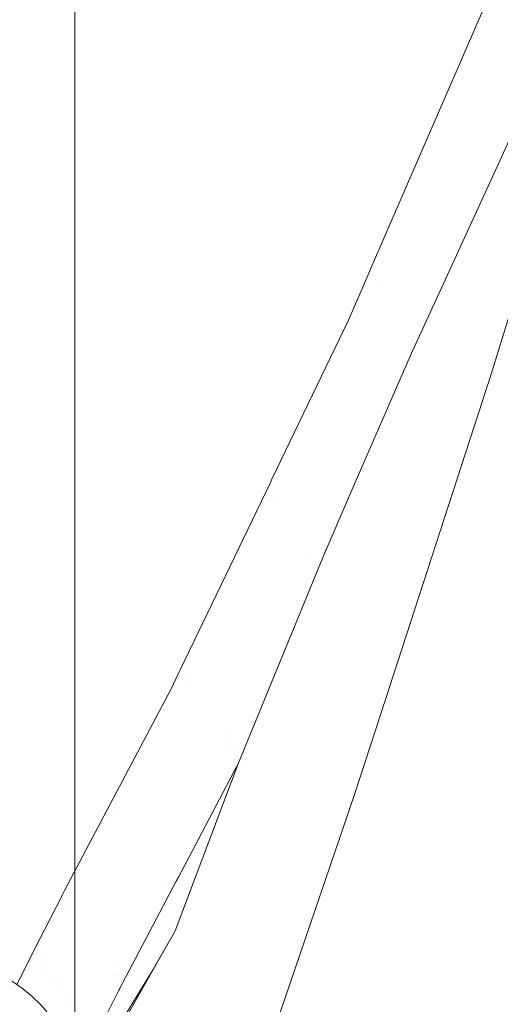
# Model space of a CAD drawing. Header units: millimetres. Extents: x -174 to 174, y -184 to 184.
# Tile 6 of 35: x -83 to -68, y -104 to -74. Entities that reach past the tile are written whole.
import ezdxf

# ---------------------------------------------------------------- set-up
doc = ezdxf.new("R2010")
doc.units = ezdxf.units.MM
doc.header["$LTSCALE"] = 5.08
doc.layers.add('Lighting-LED', color=7, linetype='Continuous', lineweight=5, true_color=0x000000)

# ---------------------------------------------------------------- blocks, each defined once
blk = doc.blocks.new('Group-1')
at = {"layer": 'Lighting-LED', "color": 18, "linetype": 'Continuous', "lineweight": 5}
for points, invisible_edges in [([(-5176.765, -730.007, -345.921), (-5176.739, -621.733, -346.052), (-5176.79, -836.445, -346.052)], 9), ([(-5014.177, -836.446, -346.052), (-5176.79, -836.445, -346.052), (-5176.739, -621.733, -346.052)], 9), ([(-5176.739, -621.733, -346.052), (-5014.229, -621.72, -346.052), (-5014.177, -836.446, -346.052)], 9), ([(-5176.844, -836.116, -346.051), (-5199.976, -730.007, -345.921), (-5176.765, -730.007, -345.921)], 9), ([(-5176.844, -836.116, -346.051), (-5199.777, -744.235, -345.938), (-5199.976, -730.007, -345.921)], 9), ([(-5176.765, -730.007, -345.921), (-5176.79, -836.423, -346.052), (-5176.844, -836.116, -346.051)], 10), ([(-5176.79, -836.445, -346.052), (-5176.79, -836.428, -346.052), (-5176.79, -836.423, -346.052), (-5176.765, -730.007, -345.921)], 8), ([(-5199.745, -746.547, -345.941), (-5199.777, -744.235, -345.938), (-5176.844, -836.116, -346.051), (-5176.922, -835.812, -346.051)], 10), ([(-5199.745, -746.547, -345.941), (-5176.922, -835.812, -346.051), (-5176.956, -835.711, -346.051)], 9), ([(-5176.956, -835.711, -346.051), (-5177.003, -835.57, -346.051), (-5199.745, -746.547, -345.941)], 10), ([(-5177.003, -835.57, -346.051), (-5198.28, -775.844, -345.977), (-5199.745, -746.547, -345.941)], 9), ([(-5177.003, -835.57, -346.051), (-5197.548, -783.811, -345.987), (-5198.28, -775.844, -345.977)], 9), ([(-5197.548, -783.811, -345.987), (-5177.436, -834.724, -346.05), (-5177.523, -834.605, -346.049)], 9), ([(-5177.523, -834.605, -346.049), (-5177.621, -834.471, -346.049), (-5197.548, -783.811, -345.987)], 10), ([(-5177.621, -834.471, -346.049), (-5177.674, -834.405, -346.049), (-5197.548, -783.811, -345.987)], 10), ([(-5177.674, -834.405, -346.049), (-5177.838, -834.222, -346.049), (-5197.548, -783.811, -345.987)], 10), ([(-5197.548, -783.811, -345.987), (-5177.271, -834.991, -346.05), (-5177.383, -834.81, -346.05)], 9), ([(-5177.383, -834.81, -346.05), (-5177.436, -834.724, -346.05), (-5197.548, -783.811, -345.987)], 10), ([(-5197.548, -783.811, -345.987), (-5177.126, -835.273, -346.05), (-5177.14, -835.246, -346.05)], 9), ([(-5196.101, -799.564, -346.006), (-5197.548, -783.811, -345.987), (-5177.887, -834.168, -346.049), (-5178.014, -834.047, -346.049)], 10), ([(-5177.14, -835.246, -346.05), (-5177.271, -834.991, -346.05), (-5197.548, -783.811, -345.987)], 10), ([(-5177.003, -835.57, -346.051), (-5177.126, -835.273, -346.05), (-5197.548, -783.811, -345.987)], 10), ([(-5177.838, -834.222, -346.049), (-5177.887, -834.168, -346.049), (-5197.548, -783.811, -345.987)], 10), ([(-5196.101, -799.564, -346.006), (-5178.116, -833.951, -346.049), (-5178.197, -833.884, -346.049)], 9), ([(-5178.197, -833.884, -346.049), (-5178.359, -833.753, -346.048), (-5196.101, -799.564, -346.006)], 10), ([(-5178.359, -833.753, -346.048), (-5193.019, -823.277, -346.036), (-5196.101, -799.564, -346.006)], 11), ([(-5178.014, -834.047, -346.049), (-5178.116, -833.951, -346.049), (-5196.101, -799.564, -346.006)], 10), ([(-5181.456, -802.884, -162.742), (-5181.478, -802.935, -162.943), (-5167.806, -811.908, -162.31)], 10), ([(-5181.456, -802.884, -162.742), (-5167.806, -811.908, -162.31), (-5164.152, -803.478, -128.946)], 9), ([(-5167.883, -812.085, -163.013), (-5181.478, -802.935, -162.943), (-5182.155, -804.499, -169.122)], 9), ([(-5167.883, -812.085, -163.013), (-5167.806, -811.908, -162.31), (-5181.478, -802.935, -162.943)], 10), ([(-5163.977, -803.942, -128.846), (-5164.152, -803.478, -128.946), (-5167.806, -811.908, -162.31)], 9), ([(-5167.806, -811.908, -162.31), (-5167.702, -812.334, -162.972), (-5163.977, -803.942, -128.846)], 11), ([(-5163.977, -803.942, -128.846), (-5167.702, -812.334, -162.972), (-5167.583, -812.507, -162.943)], 11), ([(-5167.583, -812.507, -162.943), (-5163.909, -804.133, -128.805), (-5163.977, -803.942, -128.846)], 11), ([(-5163.909, -804.133, -128.805), (-5167.583, -812.507, -162.943), (-5167.398, -812.668, -162.926), (-5163.723, -804.293, -128.784)], 15), ([(-5163.723, -804.293, -128.784), (-5167.398, -812.668, -162.926), (-5167.221, -812.841, -162.905), (-5163.546, -804.465, -128.758)], 15), ([(-5168.525, -813.567, -168.877), (-5182.155, -804.499, -169.122), (-5184.473, -809.321, -195.617)], 9), ([(-5182.155, -804.499, -169.122), (-5168.525, -813.567, -168.877), (-5167.883, -812.085, -163.013)], 9), ([(-5163.546, -804.465, -128.758), (-5167.221, -812.841, -162.905), (-5167.056, -813.024, -162.88), (-5163.381, -804.647, -128.729)], 15), ([(-5163.381, -804.647, -128.729), (-5167.056, -813.024, -162.88), (-5166.903, -813.217, -162.853), (-5163.226, -804.838, -128.696)], 15), ([(-5163.226, -804.838, -128.696), (-5166.903, -813.217, -162.853), (-5166.761, -813.419, -162.821), (-5163.084, -805.039, -128.659)], 15), ([(-5163.084, -805.039, -128.659), (-5166.761, -813.419, -162.821), (-5166.632, -813.629, -162.787), (-5162.954, -805.247, -128.618)], 15), ([(-5162.954, -805.247, -128.618), (-5166.632, -813.629, -162.787), (-5166.515, -813.848, -162.75), (-5162.837, -805.464, -128.574)], 15), ([(-5162.837, -805.464, -128.574), (-5166.515, -813.848, -162.75), (-5166.392, -814.059, -162.716)], 11), ([(-5166.392, -814.059, -162.716), (-5162.704, -805.664, -128.535), (-5162.837, -805.464, -128.574)], 11), ([(-5162.704, -805.664, -128.535), (-5166.392, -814.059, -162.716), (-5162.908, -806.462, -131.203)], 9), ([(-5162.908, -806.462, -131.203), (-5166.392, -814.059, -162.716), (-5164.218, -815.201, -142.057)], 10), ([(-5164.218, -815.201, -142.057), (-5163.29, -812.202, -134.388), (-5162.908, -806.462, -131.203)], 10), ([(-5170.884, -818.473, -195.884), (-5184.488, -809.351, -195.78), (-5187.238, -815.072, -227.215)], 9), ([(-5184.473, -809.321, -195.617), (-5184.488, -809.351, -195.78), (-5170.835, -818.369, -195.316)], 10), ([(-5170.884, -818.473, -195.884), (-5170.835, -818.369, -195.316), (-5184.488, -809.351, -195.78)], 10), ([(-5184.473, -809.321, -195.617), (-5170.835, -818.369, -195.316), (-5168.525, -813.567, -168.877)], 9), ([(-5167.702, -812.334, -162.972), (-5167.883, -812.085, -163.013), (-5168.525, -813.567, -168.877)], 9), ([(-5167.806, -811.908, -162.31), (-5167.883, -812.085, -163.013), (-5167.702, -812.334, -162.972)], 10), ([(-5170.764, -819.07, -195.786), (-5167.702, -812.334, -162.972), (-5168.525, -813.567, -168.877)], 11), ([(-5167.583, -812.507, -162.943), (-5167.702, -812.334, -162.972), (-5170.764, -819.07, -195.786)], 11), ([(-5154.196, -816.325, -134.3), (-5163.29, -812.202, -134.388), (-5164.218, -815.201, -142.057)], 9), ([(-5170.764, -819.07, -195.786), (-5170.727, -819.268, -195.753), (-5167.583, -812.507, -162.943)], 11), ([(-5170.543, -819.43, -195.739), (-5167.398, -812.668, -162.926), (-5167.583, -812.507, -162.943), (-5170.727, -819.268, -195.753)], 15), ([(-5170.367, -819.604, -195.722), (-5167.221, -812.841, -162.905), (-5167.398, -812.668, -162.926), (-5170.543, -819.43, -195.739)], 15), ([(-5170.202, -819.788, -195.703), (-5167.056, -813.024, -162.88), (-5167.221, -812.841, -162.905), (-5170.367, -819.604, -195.722)], 15), ([(-5170.049, -819.982, -195.68), (-5166.903, -813.217, -162.853), (-5167.056, -813.024, -162.88), (-5170.202, -819.788, -195.703)], 15), ([(-5169.908, -820.185, -195.655), (-5166.761, -813.419, -162.821), (-5166.903, -813.217, -162.853), (-5170.049, -819.982, -195.68)], 15), ([(-5168.525, -813.567, -168.877), (-5170.835, -818.369, -195.316), (-5170.764, -819.07, -195.786)], 10), ([(-5169.779, -820.396, -195.627), (-5166.632, -813.629, -162.787), (-5166.761, -813.419, -162.821), (-5169.908, -820.185, -195.655)], 15), ([(-5169.664, -820.616, -195.597), (-5166.515, -813.848, -162.75), (-5166.632, -813.629, -162.787), (-5169.779, -820.396, -195.627)], 15), ([(-5166.392, -814.059, -162.716), (-5166.515, -813.848, -162.75), (-5169.664, -820.616, -195.597)], 11), ([(-5169.664, -820.616, -195.597), (-5169.553, -820.834, -195.566), (-5166.392, -814.059, -162.716)], 11), ([(-5166.592, -814.494, -164.52), (-5166.392, -814.059, -162.716), (-5169.553, -820.834, -195.566)], 10), ([(-5166.392, -814.059, -162.716), (-5167.548, -825.454, -174.956), (-5164.218, -815.201, -142.057)], 9), ([(-5166.392, -814.059, -162.716), (-5166.592, -814.494, -164.52), (-5167.548, -825.454, -174.956)], 10), ([(-5169.553, -820.834, -195.566), (-5168.3, -818.421, -182.793), (-5166.592, -814.494, -164.52)], 9), ([(-5167.548, -825.454, -174.956), (-5166.592, -814.494, -164.52), (-5168.3, -818.421, -182.793)], 9), ([(-5187.238, -815.072, -227.215), (-5187.249, -815.094, -227.34), (-5173.605, -824.129, -227.025)], 10), ([(-5187.238, -815.072, -227.215), (-5173.605, -824.129, -227.025), (-5170.884, -818.473, -195.884)], 9), ([(-5173.643, -824.209, -227.462), (-5187.249, -815.094, -227.34), (-5187.501, -815.62, -230.229)], 9), ([(-5173.643, -824.209, -227.462), (-5173.605, -824.129, -227.025), (-5187.249, -815.094, -227.34)], 10), ([(-5164.218, -815.201, -142.057), (-5167.548, -825.454, -174.956), (-5159.224, -829.201, -174.884)], 10), ([(-5159.224, -829.201, -174.884), (-5154.196, -816.325, -134.3), (-5164.218, -815.201, -142.057)], 11), ([(-5173.879, -824.699, -230.161), (-5187.501, -815.62, -230.229), (-5189.139, -818.72, -258.027)], 9), ([(-5187.501, -815.62, -230.229), (-5173.879, -824.699, -230.161), (-5173.643, -824.209, -227.462)], 9), ([(-5170.764, -819.07, -195.786), (-5170.884, -818.473, -195.884), (-5173.605, -824.129, -227.025)], 9), ([(-5170.835, -818.369, -195.316), (-5170.884, -818.473, -195.884), (-5170.764, -819.07, -195.786)], 10), ([(-5169.154, -820.382, -191.918), (-5168.3, -818.421, -182.793), (-5169.553, -820.834, -195.566)], 10), ([(-5168.341, -827.895, -182.79), (-5168.3, -818.421, -182.793), (-5169.154, -820.382, -191.918)], 9), ([(-5168.3, -818.421, -182.793), (-5168.341, -827.895, -182.79), (-5167.548, -825.454, -174.956)], 9), ([(-5175.53, -827.824, -258.238), (-5189.139, -818.72, -258.027), (-5190.719, -821.712, -284.853)], 9), ([(-5189.139, -818.72, -258.027), (-5175.53, -827.824, -258.238), (-5173.879, -824.699, -230.161)], 9), ([(-5173.605, -824.129, -227.025), (-5173.472, -824.395, -227.445), (-5170.764, -819.07, -195.786)], 11), ([(-5170.764, -819.07, -195.786), (-5173.472, -824.395, -227.445), (-5173.333, -824.558, -227.43)], 11), ([(-5173.333, -824.558, -227.43), (-5170.727, -819.268, -195.753), (-5170.764, -819.07, -195.786)], 11), ([(-5170.727, -819.268, -195.753), (-5173.333, -824.558, -227.43), (-5173.148, -824.72, -227.42), (-5170.543, -819.43, -195.739)], 15), ([(-5170.543, -819.43, -195.739), (-5173.148, -824.72, -227.42), (-5172.973, -824.895, -227.407), (-5170.367, -819.604, -195.722)], 15), ([(-5170.367, -819.604, -195.722), (-5172.973, -824.895, -227.407), (-5172.809, -825.079, -227.392), (-5170.202, -819.788, -195.703)], 15), ([(-5170.202, -819.788, -195.703), (-5172.809, -825.079, -227.392), (-5172.656, -825.274, -227.375), (-5170.049, -819.982, -195.68)], 15), ([(-5170.049, -819.982, -195.68), (-5172.656, -825.274, -227.375), (-5172.515, -825.478, -227.355), (-5169.908, -820.185, -195.655)], 15), ([(-5169.908, -820.185, -195.655), (-5172.515, -825.478, -227.355), (-5172.387, -825.691, -227.333), (-5169.779, -820.396, -195.627)], 15), ([(-5169.779, -820.396, -195.627), (-5172.387, -825.691, -227.333), (-5172.272, -825.912, -227.309), (-5169.664, -820.616, -195.597)], 15), ([(-5169.553, -820.834, -195.566), (-5169.201, -820.497, -192.521), (-5169.154, -820.382, -191.918)], 9), ([(-5168.341, -827.895, -182.79), (-5169.154, -820.382, -191.918), (-5169.201, -820.497, -192.521)], 9), ([(-5169.553, -820.834, -195.566), (-5169.664, -820.616, -195.597), (-5172.272, -825.912, -227.309)], 11), ([(-5169.553, -820.834, -195.566), (-5169.454, -821.042, -195.536), (-5169.201, -820.497, -192.521)], 11), ([(-5169.201, -820.497, -192.521), (-5169.454, -821.042, -195.536), (-5169.437, -821.073, -195.532)], 3), ([(-5169.201, -820.497, -192.521), (-5169.437, -821.073, -195.532), (-5168.341, -827.895, -182.79)], 10), ([(-5172.272, -825.912, -227.309), (-5172.171, -826.138, -227.283), (-5169.553, -820.834, -195.566)], 11), ([(-5169.454, -821.042, -195.536), (-5169.553, -820.834, -195.566), (-5172.171, -826.138, -227.283)], 11), ([(-5172.171, -826.138, -227.283), (-5172.084, -826.373, -227.255), (-5169.454, -821.042, -195.536)], 11), ([(-5169.454, -821.042, -195.536), (-5172.084, -826.373, -227.255), (-5170.106, -822.7, -204.048)], 11), ([(-5170.106, -822.7, -204.048), (-5169.437, -821.073, -195.532), (-5169.454, -821.042, -195.536)], 10), ([(-5168.341, -827.895, -182.79), (-5169.437, -821.073, -195.532), (-5170.106, -822.7, -204.048)], 9), ([(-5177.173, -830.941, -288.179), (-5190.796, -821.862, -288.095), (-5191.495, -823.235, -317.616)], 9), ([(-5190.795, -821.86, -288.034), (-5190.796, -821.862, -288.095), (-5177.169, -830.931, -287.969)], 10), ([(-5177.173, -830.941, -288.179), (-5177.169, -830.931, -287.969), (-5190.796, -821.862, -288.095)], 10), ([(-5177.095, -830.786, -284.85), (-5190.719, -821.712, -284.853), (-5190.795, -821.86, -288.034)], 9), ([(-5190.795, -821.86, -288.034), (-5177.169, -830.931, -287.969), (-5177.095, -830.786, -284.85)], 9), ([(-5190.719, -821.712, -284.853), (-5177.095, -830.786, -284.85), (-5175.53, -827.824, -258.238)], 9), ([(-5172.084, -826.373, -227.255), (-5172.015, -826.607, -227.225), (-5170.106, -822.7, -204.048)], 11), ([(-5170.987, -824.848, -215.285), (-5170.106, -822.7, -204.048), (-5172.015, -826.607, -227.225)], 10), ([(-5171.074, -835.877, -216.39), (-5170.106, -822.7, -204.048), (-5170.987, -824.848, -215.285)], 9), ([(-5170.106, -822.7, -204.048), (-5171.074, -835.877, -216.39), (-5168.341, -827.895, -182.79)], 9), ([(-5192.994, -823.385, -346.036), (-5193.019, -823.277, -346.036), (-5178.365, -833.749, -346.048), (-5178.539, -833.626, -346.048)], 10), ([(-5178.359, -833.753, -346.048), (-5178.365, -833.749, -346.048), (-5193.019, -823.277, -346.036)], 10), ([(-5177.869, -832.308, -317.658), (-5191.495, -823.235, -317.616), (-5192.167, -824.557, -346.037)], 9), ([(-5191.495, -823.235, -317.616), (-5177.869, -832.308, -317.658), (-5177.173, -830.941, -288.179)], 9), ([(-5173.472, -824.395, -227.445), (-5173.643, -824.209, -227.462), (-5173.879, -824.699, -230.161)], 9), ([(-5173.605, -824.129, -227.025), (-5173.643, -824.209, -227.462), (-5173.472, -824.395, -227.445)], 10), ([(-5192.167, -824.557, -346.037), (-5178.539, -833.626, -346.048), (-5177.869, -832.308, -317.658)], 8), ([(-5175.427, -828.323, -258.188), (-5173.472, -824.395, -227.445), (-5173.879, -824.699, -230.161)], 11), ([(-5173.333, -824.558, -227.43), (-5173.472, -824.395, -227.445), (-5175.427, -828.323, -258.188)], 11), ([(-5175.427, -828.323, -258.188), (-5175.39, -828.519, -258.169), (-5173.333, -824.558, -227.43)], 11), ([(-5175.205, -828.682, -258.162), (-5173.148, -824.72, -227.42), (-5173.333, -824.558, -227.43), (-5175.39, -828.519, -258.169)], 15), ([(-5173.879, -824.699, -230.161), (-5175.53, -827.824, -258.238), (-5175.427, -828.323, -258.188)], 10), ([(-5175.03, -828.857, -258.153), (-5172.973, -824.895, -227.407), (-5173.148, -824.72, -227.42), (-5175.205, -828.682, -258.162)], 15), ([(-5172.015, -826.607, -227.225), (-5171.953, -826.841, -227.195), (-5170.987, -824.848, -215.285)], 11), ([(-5171.857, -826.966, -226.368), (-5170.987, -824.848, -215.285), (-5171.953, -826.841, -227.195)], 10), ([(-5171.074, -835.877, -216.39), (-5170.987, -824.848, -215.285), (-5171.857, -826.966, -226.368)], 9), ([(-5174.866, -829.042, -258.142), (-5172.809, -825.079, -227.392), (-5172.973, -824.895, -227.407), (-5175.03, -828.857, -258.153)], 15), ([(-5174.713, -829.238, -258.129), (-5172.656, -825.274, -227.375), (-5172.809, -825.079, -227.392), (-5174.866, -829.042, -258.142)], 15), ([(-5174.573, -829.443, -258.115), (-5172.515, -825.478, -227.355), (-5172.656, -825.274, -227.375), (-5174.713, -829.238, -258.129)], 15), ([(-5174.445, -829.656, -258.099), (-5172.387, -825.691, -227.333), (-5172.515, -825.478, -227.355), (-5174.573, -829.443, -258.115)], 15), ([(-5159.224, -829.201, -174.884), (-5167.548, -825.454, -174.956), (-5168.341, -827.895, -182.79)], 9), ([(-5174.331, -829.878, -258.081), (-5172.272, -825.912, -227.309), (-5172.387, -825.691, -227.333), (-5174.445, -829.656, -258.099)], 15), ([(-5174.231, -830.105, -258.062), (-5172.171, -826.138, -227.283), (-5172.272, -825.912, -227.309), (-5174.331, -829.878, -258.081)], 15), ([(-5174.144, -830.341, -258.041), (-5172.084, -826.373, -227.255), (-5172.171, -826.138, -227.283), (-5174.231, -830.105, -258.062)], 15), ([(-5172.084, -826.373, -227.255), (-5174.144, -830.341, -258.041), (-5174.073, -830.579, -258.019)], 11), ([(-5174.073, -830.579, -258.019), (-5172.015, -826.607, -227.225), (-5172.084, -826.373, -227.255)], 11), ([(-5172.015, -826.607, -227.225), (-5174.073, -830.579, -258.019), (-5173.726, -830.511, -258.047)], 11), ([(-5173.726, -830.511, -258.047), (-5171.953, -826.841, -227.195), (-5172.015, -826.607, -227.225)], 11), ([(-5173.762, -832.005, -256.732), (-5171.857, -826.966, -226.368), (-5171.904, -827.055, -227.167)], 8), ([(-5171.666, -837.607, -223.672), (-5171.857, -826.966, -226.368), (-5173.762, -832.005, -256.732)], 9), ([(-5171.953, -826.841, -227.195), (-5173.726, -830.511, -258.047), (-5173.66, -830.384, -256.92)], 9), ([(-5173.66, -830.384, -256.92), (-5171.904, -827.055, -227.167), (-5171.953, -826.841, -227.195)], 10), ([(-5171.953, -826.841, -227.195), (-5171.904, -827.055, -227.167), (-5171.857, -826.966, -226.368)], 9), ([(-5171.857, -826.966, -226.368), (-5171.666, -837.607, -223.672), (-5171.074, -835.877, -216.39)], 9), ([(-5171.904, -827.055, -227.167), (-5173.66, -830.384, -256.92), (-5173.762, -832.005, -256.732)], 10), ([(-5175.427, -828.323, -258.188), (-5175.53, -827.824, -258.238), (-5177.095, -830.786, -284.85)], 9), ([(-5168.341, -827.895, -182.79), (-5171.074, -835.877, -216.39), (-5163.202, -839.389, -216.338)], 10), ([(-5163.202, -839.389, -216.338), (-5159.224, -829.201, -174.884), (-5168.341, -827.895, -182.79)], 11), ([(-5177.095, -830.786, -284.85), (-5177.019, -831.13, -288.173), (-5175.427, -828.323, -258.188)], 11), ([(-5175.427, -828.323, -258.188), (-5177.019, -831.13, -288.173), (-5176.891, -831.299, -288.168)], 11), ([(-5176.891, -831.299, -288.168), (-5175.39, -828.519, -258.169), (-5175.427, -828.323, -258.188)], 11), ([(-5175.39, -828.519, -258.169), (-5176.891, -831.299, -288.168), (-5176.707, -831.462, -288.163), (-5175.205, -828.682, -258.162)], 15), ([(-5175.205, -828.682, -258.162), (-5176.707, -831.462, -288.163), (-5176.532, -831.637, -288.157), (-5175.03, -828.857, -258.153)], 15), ([(-5175.03, -828.857, -258.153), (-5176.532, -831.637, -288.157), (-5176.368, -831.823, -288.15), (-5174.866, -829.042, -258.142)], 15), ([(-5174.866, -829.042, -258.142), (-5176.368, -831.823, -288.15), (-5176.216, -832.019, -288.141), (-5174.713, -829.238, -258.129)], 15), ([(-5174.713, -829.238, -258.129), (-5176.216, -832.019, -288.141), (-5176.075, -832.224, -288.131), (-5174.573, -829.443, -258.115)], 15), ([(-5174.573, -829.443, -258.115), (-5176.075, -832.224, -288.131), (-5175.948, -832.438, -288.12), (-5174.445, -829.656, -258.099)], 15), ([(-5174.445, -829.656, -258.099), (-5175.948, -832.438, -288.12), (-5175.834, -832.66, -288.108), (-5174.331, -829.878, -258.081)], 15), ([(-5174.331, -829.878, -258.081), (-5175.834, -832.66, -288.108), (-5175.734, -832.888, -288.095), (-5174.231, -830.105, -258.062)], 15), ([(-5174.231, -830.105, -258.062), (-5175.734, -832.888, -288.095), (-5175.648, -833.124, -288.081), (-5174.144, -830.341, -258.041)], 15), ([(-5174.144, -830.341, -258.041), (-5175.648, -833.124, -288.081), (-5175.577, -833.363, -288.066), (-5174.073, -830.579, -258.019)], 15), ([(-5173.726, -830.511, -258.047), (-5174.073, -830.579, -258.019), (-5175.577, -833.363, -288.066)], 11), ([(-5175.577, -833.363, -288.066), (-5175.516, -833.595, -288.05), (-5173.726, -830.511, -258.047)], 11), ([(-5175.452, -833.783, -287.298), (-5173.726, -830.511, -258.047), (-5175.516, -833.595, -288.05)], 10), ([(-5174.476, -833.254, -269.347), (-5173.726, -830.511, -258.047), (-5175.452, -833.783, -287.298)], 9), ([(-5174.476, -833.254, -269.347), (-5173.779, -832.048, -257.013), (-5173.726, -830.511, -258.047)], 10), ([(-5173.66, -830.384, -256.92), (-5173.726, -830.511, -258.047), (-5173.779, -832.048, -257.013)], 10), ([(-5173.779, -832.048, -257.013), (-5173.77, -832.025, -256.853), (-5173.66, -830.384, -256.92)], 10), ([(-5173.77, -832.025, -256.853), (-5173.762, -832.005, -256.732), (-5173.66, -830.384, -256.92)], 10), ([(-5177.019, -831.13, -288.173), (-5177.095, -830.786, -284.85), (-5177.169, -830.931, -287.969)], 9), ([(-5177.019, -831.13, -288.173), (-5177.173, -830.941, -288.179), (-5177.869, -832.308, -317.658)], 9), ([(-5177.869, -832.308, -317.658), (-5177.838, -832.847, -317.634), (-5177.019, -831.13, -288.173)], 11), ([(-5176.891, -831.299, -288.168), (-5177.019, -831.13, -288.173), (-5177.838, -832.847, -317.634)], 11), ([(-5177.169, -830.931, -287.969), (-5177.173, -830.941, -288.179), (-5177.019, -831.13, -288.173)], 10), ([(-5177.838, -832.847, -317.634), (-5177.83, -833.042, -317.625), (-5176.891, -831.299, -288.168)], 11), ([(-5177.645, -833.205, -317.622), (-5176.707, -831.462, -288.163), (-5176.891, -831.299, -288.168), (-5177.83, -833.042, -317.625)], 15), ([(-5177.47, -833.38, -317.618), (-5176.532, -831.637, -288.157), (-5176.707, -831.462, -288.163), (-5177.645, -833.205, -317.622)], 15), ([(-5177.307, -833.566, -317.614), (-5176.368, -831.823, -288.15), (-5176.532, -831.637, -288.157), (-5177.47, -833.38, -317.618)], 15), ([(-5177.154, -833.762, -317.609), (-5176.216, -832.019, -288.141), (-5176.368, -831.823, -288.15), (-5177.307, -833.566, -317.614)], 15), ([(-5177.014, -833.967, -317.603), (-5176.075, -832.224, -288.131), (-5176.216, -832.019, -288.141), (-5177.154, -833.762, -317.609)], 15), ([(-5173.762, -832.005, -256.732), (-5173.804, -843.433, -258.493), (-5171.666, -837.607, -223.672)], 9), ([(-5173.762, -832.005, -256.732), (-5173.77, -832.025, -256.853), (-5173.804, -843.433, -258.493)], 10), ([(-5177.838, -832.847, -317.634), (-5177.869, -832.308, -317.658), (-5178.539, -833.626, -346.048)], 9), ([(-5176.887, -834.181, -317.596), (-5175.948, -832.438, -288.12), (-5176.075, -832.224, -288.131), (-5177.014, -833.967, -317.603)], 15), ([(-5174.136, -832.678, -265.074), (-5173.779, -832.048, -257.013), (-5174.476, -833.254, -269.347)], 8), ([(-5173.804, -843.433, -258.493), (-5173.779, -832.048, -257.013), (-5174.136, -832.678, -265.074)], 9), ([(-5173.77, -832.025, -256.853), (-5173.779, -832.048, -257.013), (-5173.804, -843.433, -258.493)], 10), ([(-5176.773, -834.404, -317.589), (-5175.834, -832.66, -288.108), (-5175.948, -832.438, -288.12), (-5176.887, -834.181, -317.596)], 15), ([(-5178.539, -833.626, -346.048), (-5178.365, -833.749, -346.048), (-5177.838, -832.847, -317.634)], 10), ([(-5177.83, -833.042, -317.625), (-5177.838, -832.847, -317.634), (-5178.365, -833.749, -346.048)], 11), ([(-5176.673, -834.633, -317.582), (-5175.734, -832.888, -288.095), (-5175.834, -832.66, -288.108), (-5176.773, -834.404, -317.589)], 15), ([(-5176.587, -834.869, -317.573), (-5175.648, -833.124, -288.081), (-5175.734, -832.888, -288.095), (-5176.673, -834.633, -317.582)], 15), ([(-5175.783, -835.579, -302.176), (-5174.136, -832.678, -265.074), (-5175.251, -834.522, -287.249)], 10), ([(-5174.136, -832.678, -265.074), (-5175.783, -835.579, -302.176), (-5175.266, -847.17, -288.141)], 10), ([(-5175.266, -847.17, -288.141), (-5174.208, -844.533, -265.07), (-5174.136, -832.678, -265.074)], 10), ([(-5174.136, -832.678, -265.074), (-5174.476, -833.254, -269.347), (-5175.251, -834.522, -287.249)], 9), ([(-5174.136, -832.678, -265.074), (-5174.208, -844.533, -265.07), (-5173.804, -843.433, -258.493)], 9), ([(-5178.365, -833.749, -346.048), (-5178.359, -833.753, -346.048), (-5177.83, -833.042, -317.625)], 10), ([(-5178.359, -833.753, -346.048), (-5178.197, -833.884, -346.049), (-5177.83, -833.042, -317.625)], 10), ([(-5177.645, -833.205, -317.622), (-5177.83, -833.042, -317.625), (-5178.197, -833.884, -346.049)], 11), ([(-5178.197, -833.884, -346.049), (-5178.116, -833.951, -346.049), (-5177.645, -833.205, -317.622)], 10), ([(-5178.116, -833.951, -346.049), (-5178.014, -834.047, -346.049), (-5177.645, -833.205, -317.622)], 10), ([(-5177.47, -833.38, -317.618), (-5177.645, -833.205, -317.622), (-5178.014, -834.047, -346.049)], 11), ([(-5175.648, -833.124, -288.081), (-5176.587, -834.869, -317.573), (-5176.408, -834.976, -317.573)], 11), ([(-5176.408, -834.976, -317.573), (-5175.577, -833.363, -288.066), (-5175.648, -833.124, -288.081)], 11), ([(-5178.014, -834.047, -346.049), (-5177.887, -834.168, -346.049), (-5177.47, -833.38, -317.618)], 10), ([(-5177.887, -834.168, -346.049), (-5177.838, -834.222, -346.049), (-5177.47, -833.38, -317.618)], 10), ([(-5177.307, -833.566, -317.614), (-5177.47, -833.38, -317.618), (-5177.838, -834.222, -346.049)], 11), ([(-5175.577, -833.363, -288.066), (-5176.408, -834.976, -317.573), (-5176.142, -835.147, -317.572)], 11), ([(-5176.142, -835.147, -317.572), (-5175.516, -833.595, -288.05), (-5175.577, -833.363, -288.066)], 11), ([(-5175.452, -833.783, -287.298), (-5175.251, -834.522, -287.249), (-5174.476, -833.254, -269.347)], 9), ([(-5177.838, -834.222, -346.049), (-5177.674, -834.405, -346.049), (-5177.307, -833.566, -317.614)], 10), ([(-5177.154, -833.762, -317.609), (-5177.307, -833.566, -317.614), (-5177.674, -834.405, -346.049)], 11), ([(-5177.674, -834.405, -346.049), (-5177.621, -834.471, -346.049), (-5177.154, -833.762, -317.609)], 10), ([(-5177.621, -834.471, -346.049), (-5177.523, -834.605, -346.049), (-5177.154, -833.762, -317.609)], 10), ([(-5177.014, -833.967, -317.603), (-5177.154, -833.762, -317.609), (-5177.523, -834.605, -346.049)], 11), ([(-5176.657, -836.805, -336.906), (-5175.453, -833.786, -287.321), (-5175.47, -833.818, -288.035)], 9), ([(-5175.453, -833.786, -287.321), (-5176.657, -836.805, -336.906), (-5176.521, -836.59, -327.034)], 9), ([(-5175.453, -833.786, -287.321), (-5176.521, -836.59, -327.034), (-5175.898, -835.579, -302.176)], 9), ([(-5176.142, -835.147, -317.572), (-5175.47, -833.818, -288.035), (-5175.516, -833.595, -288.05)], 10), ([(-5175.898, -835.579, -302.176), (-5175.251, -834.522, -287.249), (-5175.453, -833.786, -287.321)], 10), ([(-5175.516, -833.595, -288.05), (-5175.47, -833.818, -288.035), (-5175.453, -833.786, -287.321)], 9), ([(-5175.453, -833.786, -287.321), (-5175.452, -833.783, -287.298), (-5175.516, -833.595, -288.05)], 10), ([(-5175.251, -834.522, -287.249), (-5175.452, -833.783, -287.298), (-5175.453, -833.786, -287.321)], 9), ([(-5177.523, -834.605, -346.049), (-5177.436, -834.724, -346.05), (-5177.014, -833.967, -317.603)], 10), ([(-5177.436, -834.724, -346.05), (-5177.383, -834.81, -346.05), (-5177.014, -833.967, -317.603)], 10), ([(-5176.887, -834.181, -317.596), (-5177.014, -833.967, -317.603), (-5177.383, -834.81, -346.05)], 11), ([(-5175.47, -833.818, -288.035), (-5176.142, -835.147, -317.572), (-5176.657, -836.805, -336.906)], 10), ([(-5177.383, -834.81, -346.05), (-5177.271, -834.991, -346.05), (-5176.887, -834.181, -317.596)], 10), ([(-5176.773, -834.404, -317.589), (-5176.887, -834.181, -317.596), (-5177.271, -834.991, -346.05)], 11)]:
    blk.add_3dface(points, dxfattribs=dict(at, invisible_edges=invisible_edges))
at = {"layer": 'Lighting-LED', "color": 0, "flags": 1}
for tag in ['Yoke', 'Weight', 'Weight', 'Wattage', '3D_Symbol_Name', 'Candlepower', 'Body', 'Model_Name', 'Beam_Angle', 'Field_Angle', 'Remarks', 'Beam_Angle_2', 'Field_Angle_2', 'Num_Channels', 'Frame_Size', 'Device_Type', 'FixtureID', 'Frame_Size', 'Base', 'Lens', 'Inst_Type', 'Lamp']:
    blk.add_attdef(tag, (-4365.465, 1246.738), '', height=0.18, dxfattribs=at)

msp = doc.modelspace()

# ---------------------------------------------------------------- block references
at = {"layer": 'Lighting-LED', "color": 7}
msp.add_blockref('Group-1', (5095.474, 730.464), dxfattribs=at)

doc.saveas('drawing.dxf')
